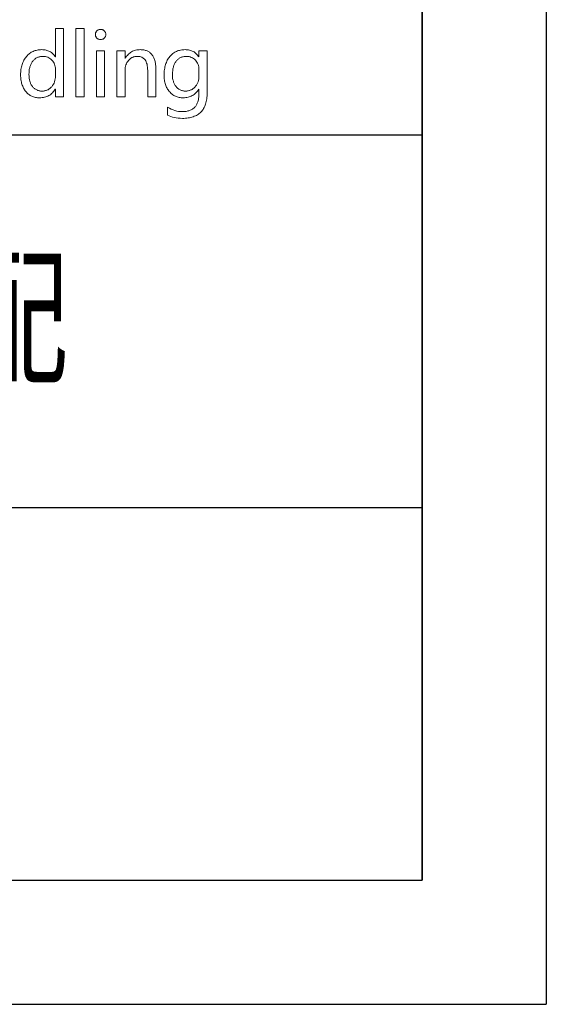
# Model space of a CAD drawing. Header units: millimetres. Extents: x -130 to 1975, y -25 to 1460.
# Tile 7 of 9: x 1869 to 1975, y -25 to 173. Entities that reach past the tile are written whole.
import ezdxf
from ezdxf.enums import TextEntityAlignment as Align

# ---------------------------------------------------------------- set-up
doc = ezdxf.new("R2010")
doc.units = ezdxf.units.MM
doc.header["$LTSCALE"] = 50
for name, color, linetype in [('1轮廓实线层', 7, 'Continuous'), ('2细线层', 4, 'Continuous'), ('6文字层', 3, 'Continuous'), ('图层 1', 7, 'Continuous'), ('图框层', 7, 'Continuous')]:
    doc.layers.add(name, color=color, linetype=linetype)
doc.styles.add('PC_TEXTSTYLE', font='isocp.shx', dxfattribs={"width": 0.8, "bigfont": 'hzfs.shx'})

# ---------------------------------------------------------------- blocks, each defined once
blk = doc.blocks.new('PC_TITLE_BLOCK')
at = {"layer": '1轮廓实线层'}
for p, q in [((-60, 30), (0, 30)), ((-60, 15), (0, 15)), ((-180, 0), (0, 0))]:
    blk.add_line(p, q, dxfattribs=at)
at = {"layer": '图层 1', "lineweight": 0}
for points in [[(-14.436, 31.541), (-14.763, 31.541), (-14.763, 31.85), (-14.771, 31.85), (-14.795, 31.807), (-14.824, 31.768), (-14.853, 31.731), (-14.885, 31.696), (-14.919, 31.665), (-14.953, 31.636), (-14.99, 31.609), (-15.027, 31.586), (-15.069, 31.564), (-15.112, 31.546), (-15.154, 31.533), (-15.199, 31.52), (-15.246, 31.509), (-15.297, 31.503), (-15.347, 31.498), (-15.399, 31.498), (-15.442, 31.498), (-15.484, 31.501), (-15.526, 31.506), (-15.566, 31.514), (-15.605, 31.522), (-15.642, 31.533), (-15.679, 31.546), (-15.714, 31.559), (-15.748, 31.578), (-15.782, 31.596), (-15.814, 31.614), (-15.846, 31.638), (-15.875, 31.662), (-15.904, 31.688), (-15.933, 31.718), (-15.959, 31.749), (-15.983, 31.781), (-16.007, 31.812), (-16.028, 31.847), (-16.049, 31.884), (-16.068, 31.921), (-16.083, 31.96), (-16.099, 32), (-16.112, 32.042), (-16.126, 32.085), (-16.136, 32.129), (-16.144, 32.174), (-16.152, 32.222), (-16.157, 32.269), (-16.163, 32.319), (-16.165, 32.37), (-16.165, 32.422), (-16.165, 32.48), (-16.163, 32.536), (-16.157, 32.589), (-16.152, 32.642), (-16.142, 32.692), (-16.134, 32.742), (-16.12, 32.789), (-16.107, 32.837), (-16.091, 32.882), (-16.073, 32.924), (-16.054, 32.969), (-16.033, 33.009), (-16.012, 33.048), (-15.986, 33.088), (-15.959, 33.125), (-15.93, 33.159), (-15.901, 33.193), (-15.869, 33.225), (-15.838, 33.254), (-15.806, 33.281), (-15.772, 33.304), (-15.735, 33.328), (-15.698, 33.349), (-15.661, 33.365), (-15.621, 33.384), (-15.582, 33.397), (-15.542, 33.407), (-15.5, 33.418), (-15.455, 33.426), (-15.41, 33.431), (-15.365, 33.434), (-15.32, 33.436), (-15.273, 33.434), (-15.228, 33.431), (-15.183, 33.426), (-15.143, 33.418), (-15.104, 33.407), (-15.064, 33.394), (-15.027, 33.378), (-14.993, 33.362), (-14.959, 33.341), (-14.927, 33.32), (-14.898, 33.296), (-14.869, 33.27), (-14.842, 33.241), (-14.816, 33.209), (-14.792, 33.178), (-14.771, 33.141), (-14.763, 33.141), (-14.763, 34.281), (-14.436, 34.281), (-14.436, 31.541), (-14.436, 31.541)], [(-13.939, 31.541), (-13.939, 34.281), (-13.609, 34.281), (-13.609, 31.541), (-13.939, 31.541), (-13.939, 31.541)], [(-13.153, 34.046), (-13.153, 34.067), (-13.15, 34.086), (-13.145, 34.107), (-13.137, 34.125), (-13.129, 34.144), (-13.118, 34.16), (-13.108, 34.176), (-13.094, 34.191), (-13.079, 34.205), (-13.063, 34.218), (-13.044, 34.228), (-13.026, 34.236), (-13.007, 34.242), (-12.989, 34.247), (-12.968, 34.25), (-12.947, 34.25), (-12.925, 34.25), (-12.904, 34.247), (-12.883, 34.242), (-12.865, 34.236), (-12.846, 34.228), (-12.83, 34.218), (-12.812, 34.205), (-12.796, 34.191), (-12.783, 34.178), (-12.77, 34.16), (-12.759, 34.144), (-12.751, 34.125), (-12.743, 34.107), (-12.741, 34.089), (-12.735, 34.067), (-12.735, 34.046), (-12.735, 34.023), (-12.741, 34.004), (-12.743, 33.983), (-12.751, 33.964), (-12.759, 33.948), (-12.77, 33.93), (-12.783, 33.914), (-12.796, 33.901), (-12.812, 33.885), (-12.83, 33.875), (-12.846, 33.864), (-12.865, 33.856), (-12.883, 33.851), (-12.904, 33.846), (-12.925, 33.843), (-12.947, 33.843), (-12.968, 33.843), (-12.989, 33.846), (-13.01, 33.851), (-13.028, 33.856), (-13.047, 33.864), (-13.063, 33.875), (-13.079, 33.885), (-13.094, 33.901), (-13.108, 33.914), (-13.121, 33.93), (-13.129, 33.948), (-13.137, 33.964), (-13.145, 33.983), (-13.15, 34.004), (-13.153, 34.023), (-13.153, 34.046), (-13.153, 34.046)], [(-13.113, 31.541), (-13.113, 33.391), (-12.786, 33.391), (-12.786, 31.541), (-13.113, 31.541), (-13.113, 31.541)], [(-10.724, 31.541), (-11.048, 31.541), (-11.048, 32.594), (-11.051, 32.663), (-11.056, 32.729), (-11.064, 32.787), (-11.075, 32.845), (-11.091, 32.895), (-11.109, 32.943), (-11.13, 32.985), (-11.154, 33.022), (-11.167, 33.04), (-11.18, 33.056), (-11.196, 33.069), (-11.212, 33.085), (-11.228, 33.098), (-11.246, 33.109), (-11.265, 33.119), (-11.283, 33.13), (-11.325, 33.143), (-11.368, 33.156), (-11.415, 33.162), (-11.466, 33.164), (-11.518, 33.162), (-11.568, 33.154), (-11.595, 33.148), (-11.619, 33.143), (-11.64, 33.133), (-11.664, 33.125), (-11.685, 33.114), (-11.706, 33.101), (-11.727, 33.088), (-11.748, 33.075), (-11.785, 33.04), (-11.822, 33.003), (-11.854, 32.964), (-11.883, 32.919), (-11.906, 32.871), (-11.925, 32.821), (-11.941, 32.771), (-11.951, 32.716), (-11.956, 32.657), (-11.959, 32.597), (-11.959, 31.541), (-12.286, 31.541), (-12.286, 33.391), (-11.959, 33.391), (-11.959, 33.085), (-11.954, 33.085), (-11.925, 33.127), (-11.898, 33.167), (-11.867, 33.204), (-11.838, 33.238), (-11.803, 33.27), (-11.769, 33.299), (-11.735, 33.325), (-11.698, 33.349), (-11.658, 33.368), (-11.619, 33.386), (-11.576, 33.402), (-11.534, 33.413), (-11.489, 33.423), (-11.442, 33.431), (-11.394, 33.434), (-11.347, 33.436), (-11.307, 33.434), (-11.273, 33.431), (-11.236, 33.428), (-11.201, 33.423), (-11.17, 33.415), (-11.138, 33.407), (-11.106, 33.399), (-11.077, 33.386), (-11.048, 33.373), (-11.022, 33.36), (-10.995, 33.344), (-10.972, 33.325), (-10.948, 33.307), (-10.924, 33.286), (-10.903, 33.265), (-10.882, 33.241), (-10.863, 33.214), (-10.845, 33.188), (-10.829, 33.162), (-10.813, 33.133), (-10.797, 33.101), (-10.784, 33.069), (-10.774, 33.035), (-10.763, 33.001), (-10.752, 32.964), (-10.745, 32.927), (-10.739, 32.887), (-10.734, 32.848), (-10.726, 32.763), (-10.724, 32.673), (-10.724, 31.541), (-10.724, 31.541)], [(-8.656, 31.696), (-8.659, 31.633), (-8.661, 31.572), (-8.667, 31.512), (-8.672, 31.456), (-8.683, 31.401), (-8.693, 31.348), (-8.704, 31.295), (-8.72, 31.247), (-8.735, 31.2), (-8.754, 31.155), (-8.775, 31.113), (-8.799, 31.071), (-8.822, 31.031), (-8.849, 30.994), (-8.875, 30.96), (-8.907, 30.925), (-8.939, 30.894), (-8.973, 30.865), (-9.01, 30.838), (-9.047, 30.815), (-9.086, 30.791), (-9.129, 30.77), (-9.174, 30.751), (-9.218, 30.733), (-9.266, 30.719), (-9.316, 30.706), (-9.366, 30.696), (-9.422, 30.685), (-9.477, 30.677), (-9.533, 30.674), (-9.593, 30.669), (-9.654, 30.669), (-9.739, 30.672), (-9.821, 30.677), (-9.9, 30.688), (-9.976, 30.701), (-10.05, 30.719), (-10.122, 30.741), (-10.188, 30.767), (-10.254, 30.799), (-10.254, 31.115), (-10.177, 31.073), (-10.1, 31.039), (-10.024, 31.01), (-9.95, 30.986), (-9.876, 30.965), (-9.805, 30.952), (-9.731, 30.944), (-9.659, 30.941), (-9.617, 30.941), (-9.578, 30.944), (-9.538, 30.949), (-9.501, 30.952), (-9.464, 30.96), (-9.43, 30.968), (-9.398, 30.975), (-9.364, 30.986), (-9.335, 30.997), (-9.303, 31.01), (-9.277, 31.026), (-9.248, 31.041), (-9.224, 31.06), (-9.197, 31.079), (-9.176, 31.097), (-9.152, 31.118), (-9.134, 31.142), (-9.113, 31.166), (-9.097, 31.192), (-9.079, 31.218), (-9.065, 31.247), (-9.052, 31.277), (-9.039, 31.308), (-9.028, 31.34), (-9.018, 31.374), (-9.01, 31.411), (-9.002, 31.446), (-8.997, 31.485), (-8.991, 31.525), (-8.989, 31.564), (-8.986, 31.607), (-8.986, 31.652), (-8.986, 31.847), (-8.991, 31.847), (-9.018, 31.805), (-9.047, 31.765), (-9.079, 31.728), (-9.11, 31.694), (-9.145, 31.662), (-9.179, 31.633), (-9.216, 31.609), (-9.255, 31.586), (-9.295, 31.564), (-9.337, 31.546), (-9.38, 31.533), (-9.425, 31.52), (-9.472, 31.509), (-9.519, 31.503), (-9.57, 31.498), (-9.62, 31.498), (-9.665, 31.498), (-9.707, 31.501), (-9.747, 31.506), (-9.786, 31.514), (-9.826, 31.522), (-9.863, 31.533), (-9.9, 31.546), (-9.934, 31.559), (-9.968, 31.578), (-10.003, 31.596), (-10.034, 31.614), (-10.066, 31.638), (-10.095, 31.662), (-10.124, 31.688), (-10.151, 31.718), (-10.179, 31.746), (-10.203, 31.778), (-10.227, 31.812), (-10.248, 31.847), (-10.269, 31.881), (-10.288, 31.918), (-10.306, 31.958), (-10.322, 31.997), (-10.335, 32.037), (-10.349, 32.079), (-10.359, 32.121), (-10.367, 32.166), (-10.375, 32.211), (-10.38, 32.259), (-10.383, 32.309), (-10.386, 32.356), (-10.388, 32.409), (-10.386, 32.467), (-10.383, 32.523), (-10.38, 32.578), (-10.372, 32.634), (-10.364, 32.684), (-10.354, 32.737), (-10.343, 32.784), (-10.33, 32.832), (-10.314, 32.879), (-10.298, 32.924), (-10.277, 32.966), (-10.259, 33.009), (-10.235, 33.048), (-10.211, 33.088), (-10.185, 33.125), (-10.156, 33.159), (-10.127, 33.193), (-10.095, 33.225), (-10.064, 33.254), (-10.032, 33.281), (-9.998, 33.304), (-9.96, 33.328), (-9.926, 33.349), (-9.887, 33.365), (-9.847, 33.384), (-9.807, 33.397), (-9.765, 33.407), (-9.723, 33.418), (-9.681, 33.426), (-9.636, 33.431), (-9.588, 33.434), (-9.541, 33.436), (-9.496, 33.434), (-9.451, 33.431), (-9.409, 33.426), (-9.369, 33.418), (-9.329, 33.407), (-9.29, 33.394), (-9.253, 33.378), (-9.218, 33.362), (-9.184, 33.341), (-9.152, 33.32), (-9.123, 33.296), (-9.094, 33.27), (-9.065, 33.241), (-9.039, 33.209), (-9.015, 33.178), (-8.991, 33.141), (-8.986, 33.141), (-8.986, 33.391), (-8.656, 33.391), (-8.656, 31.696), (-8.656, 31.696)], [(-14.761, 32.642), (-14.763, 32.697), (-14.771, 32.75), (-14.782, 32.8), (-14.798, 32.848), (-14.819, 32.892), (-14.845, 32.935), (-14.874, 32.977), (-14.908, 33.014), (-14.945, 33.051), (-14.985, 33.08), (-15.027, 33.106), (-15.072, 33.127), (-15.117, 33.143), (-15.164, 33.156), (-15.217, 33.162), (-15.267, 33.164), (-15.302, 33.164), (-15.331, 33.162), (-15.363, 33.156), (-15.392, 33.151), (-15.421, 33.146), (-15.45, 33.138), (-15.476, 33.127), (-15.503, 33.117), (-15.526, 33.104), (-15.553, 33.088), (-15.576, 33.072), (-15.597, 33.053), (-15.619, 33.035), (-15.64, 33.014), (-15.661, 32.993), (-15.679, 32.969), (-15.698, 32.945), (-15.716, 32.919), (-15.732, 32.892), (-15.746, 32.863), (-15.759, 32.834), (-15.772, 32.803), (-15.782, 32.771), (-15.793, 32.739), (-15.801, 32.705), (-15.809, 32.671), (-15.817, 32.634), (-15.822, 32.597), (-15.827, 32.52), (-15.83, 32.438), (-15.827, 32.362), (-15.822, 32.29), (-15.812, 32.224), (-15.795, 32.161), (-15.785, 32.129), (-15.774, 32.103), (-15.764, 32.074), (-15.751, 32.048), (-15.735, 32.021), (-15.719, 31.995), (-15.703, 31.971), (-15.687, 31.947), (-15.669, 31.926), (-15.648, 31.905), (-15.629, 31.886), (-15.608, 31.871), (-15.587, 31.855), (-15.563, 31.839), (-15.542, 31.826), (-15.518, 31.812), (-15.492, 31.802), (-15.468, 31.794), (-15.442, 31.786), (-15.415, 31.781), (-15.386, 31.776), (-15.36, 31.77), (-15.331, 31.77), (-15.299, 31.768), (-15.27, 31.77), (-15.241, 31.77), (-15.215, 31.776), (-15.186, 31.778), (-15.159, 31.786), (-15.135, 31.794), (-15.109, 31.802), (-15.085, 31.812), (-15.062, 31.823), (-15.038, 31.836), (-15.014, 31.852), (-14.993, 31.868), (-14.972, 31.886), (-14.951, 31.905), (-14.932, 31.923), (-14.911, 31.944), (-14.877, 31.992), (-14.845, 32.04), (-14.821, 32.09), (-14.8, 32.142), (-14.782, 32.201), (-14.771, 32.259), (-14.763, 32.319), (-14.761, 32.385), (-14.761, 32.642), (-14.761, 32.642)], [(-8.986, 32.642), (-8.986, 32.694), (-8.994, 32.745), (-9.005, 32.795), (-9.02, 32.842), (-9.042, 32.887), (-9.065, 32.929), (-9.094, 32.972), (-9.129, 33.011), (-9.166, 33.046), (-9.205, 33.077), (-9.248, 33.104), (-9.293, 33.125), (-9.337, 33.143), (-9.385, 33.154), (-9.435, 33.162), (-9.488, 33.164), (-9.519, 33.164), (-9.551, 33.162), (-9.583, 33.156), (-9.615, 33.151), (-9.644, 33.146), (-9.67, 33.138), (-9.699, 33.127), (-9.725, 33.114), (-9.752, 33.101), (-9.776, 33.088), (-9.799, 33.072), (-9.821, 33.053), (-9.844, 33.035), (-9.865, 33.014), (-9.884, 32.993), (-9.902, 32.969), (-9.921, 32.943), (-9.939, 32.916), (-9.955, 32.89), (-9.968, 32.861), (-9.981, 32.832), (-9.995, 32.8), (-10.005, 32.768), (-10.016, 32.734), (-10.024, 32.7), (-10.032, 32.665), (-10.037, 32.628), (-10.042, 32.591), (-10.05, 32.512), (-10.053, 32.428), (-10.05, 32.356), (-10.045, 32.288), (-10.032, 32.222), (-10.016, 32.161), (-10.008, 32.132), (-9.998, 32.103), (-9.984, 32.076), (-9.971, 32.05), (-9.958, 32.024), (-9.942, 31.997), (-9.926, 31.974), (-9.908, 31.95), (-9.889, 31.929), (-9.871, 31.908), (-9.852, 31.889), (-9.831, 31.871), (-9.81, 31.855), (-9.789, 31.839), (-9.765, 31.826), (-9.741, 31.815), (-9.717, 31.805), (-9.691, 31.794), (-9.667, 31.786), (-9.641, 31.781), (-9.612, 31.776), (-9.585, 31.77), (-9.557, 31.77), (-9.527, 31.768), (-9.498, 31.77), (-9.469, 31.77), (-9.44, 31.776), (-9.414, 31.778), (-9.385, 31.786), (-9.361, 31.794), (-9.335, 31.802), (-9.308, 31.812), (-9.284, 31.823), (-9.261, 31.836), (-9.24, 31.85), (-9.216, 31.865), (-9.195, 31.884), (-9.176, 31.902), (-9.155, 31.921), (-9.137, 31.942), (-9.118, 31.966), (-9.1, 31.987), (-9.084, 32.01), (-9.068, 32.034), (-9.055, 32.061), (-9.044, 32.087), (-9.031, 32.114), (-9.023, 32.14), (-9.005, 32.198), (-8.994, 32.256), (-8.986, 32.319), (-8.986, 32.385), (-8.986, 32.642), (-8.986, 32.642)]]:
    blk.add_lwpolyline(points, dxfattribs=at)
at = {"layer": '图框层'}
blk.add_line((0, 0), (0, 45), dxfattribs=at)
at = {"layer": '6文字层', "style": 'PC_TEXTSTYLE', "flags": 8}
for tag, height, width, p, p2 in [('产品名称或材料标记', 7, 0.600652, (-113.463, 28.635), (-66.422, 28.635)), ('图样名称', 5, 2.004495, (-54.785, 19.978), (-5.268, 19.978)), ('标准化', 3.5, 1.023147, (-133.835, 15.372), (-120.752, 15.372)), ('重量', 3.5, 1.408247, (-88.457, 7.542), (-76.549, 7.542)), ('比例', 3.5, 1.385287, (-73.354, 7.542), (-61.929, 7.542)), ('图样代号', 5, 2.006536, (-54.785, 5.63), (-5.516, 5.63)), ('审核', 3.5, 1.579393, (-163.989, 5.367), (-150.634, 5.367)), ('工艺', 3.5, 1.621807, (-164.21, 0.371), (-150.891, 0.371)), ('共几页', 3.5, 0.557144, (-108.073, 0.625), (-101.045, 0.625)), ('日期', 3.5, 1.560088, (-133.835, 0.371), (-120.752, 0.371))]:
    blk.add_attdef(tag, text='', height=height, dxfattribs=dict(at, width=width)).set_placement(p, p2, align=Align.FIT)
at = {"layer": '6文字层', "style": 'PC_TEXTSTYLE', "width": 9.905045, "flags": 8}
blk.add_attdef('设计', text='', height=3.5, rotation=358.4644, dxfattribs=at).set_placement((-164.229, 15.372), (-150.367, 15), align=Align.FIT)
at = {"layer": '6文字层', "color": 3, "style": 'PC_TEXTSTYLE', "width": 0.56476, "flags": 8}
blk.add_attdef('第几页', text='', height=3.5, dxfattribs=at).set_placement((-78.287, 0.753), (-71.163, 0.753), align=Align.FIT)
at = {"layer": '6文字层', "ltscale": 10, "style": 'PC_TEXTSTYLE', "flags": 1}
blk.add_attdef('图纸张数', (-58.679, -0.492), '', height=2.5, dxfattribs=at)

msp = doc.modelspace()

# ---------------------------------------------------------------- linework, layer by layer
at = {"layer": '2细线层'}
for p in [(1975, 1460), (-125, -25)]:
    msp.add_line(p, (1975, -25), dxfattribs=at)
at = {"layer": '图框层'}
for p in [(1950, 1435), (0, 0)]:
    msp.add_line(p, (1950, 0), dxfattribs=at)

# ---------------------------------------------------------------- block references
ref = msp.add_blockref('PC_TITLE_BLOCK', (1950, 0), dxfattribs=dict(at, xscale=5, yscale=5, zscale=5))
ref.add_attrib('图样名称', '500主动车轮装配', dxfattribs={"layer": '6文字层', "height": 25, "style": 'PC_TEXTSTYLE', "width": 0.8}).set_placement((1799.87, 99.89), align=Align.CENTER)

doc.saveas('drawing.dxf')
